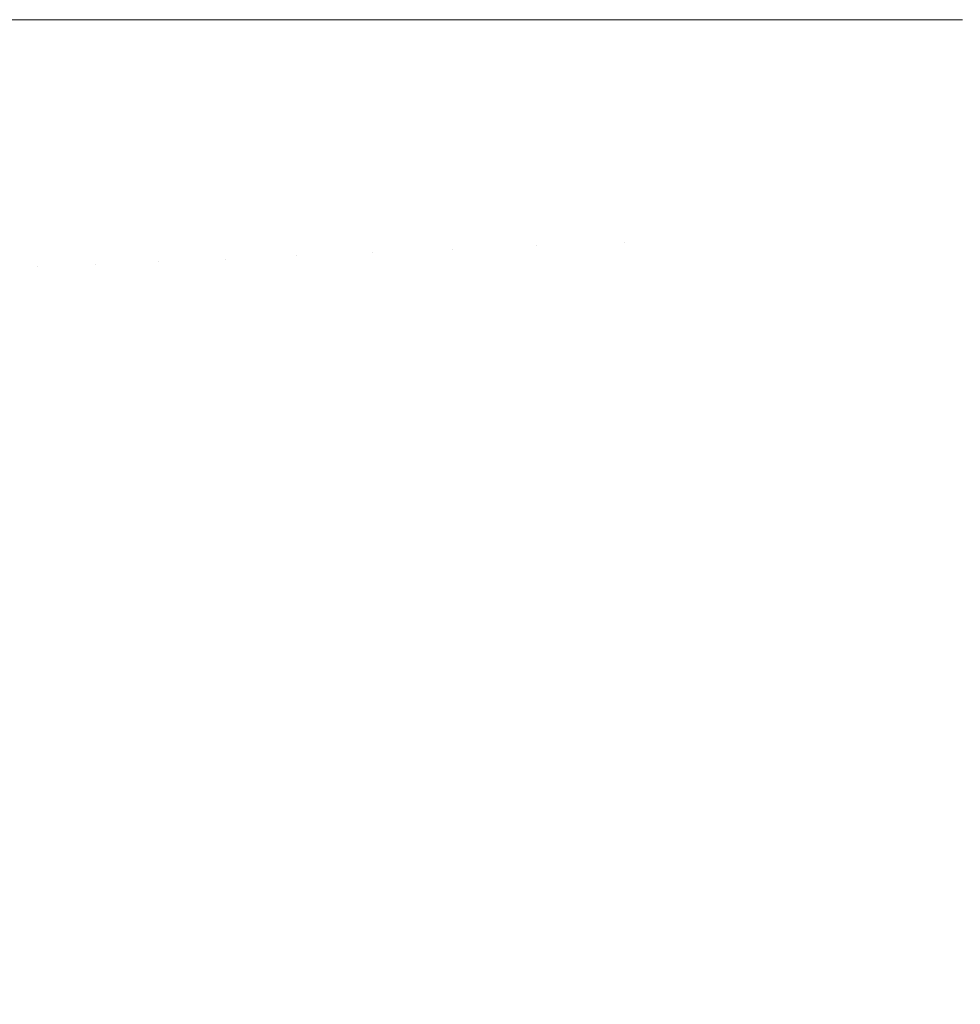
# Model space of a CAD drawing. Header units: centimetres. Extents: x -26.3 to 27.5, y 5.9 to 64.6.
# Tile 126 of 256: x -8.1768 to -8.1461, y 6.3681 to 6.4002. Entities that reach past the tile are written whole.
import ezdxf

# ---------------------------------------------------------------- set-up
doc = ezdxf.new("R2010")
doc.units = ezdxf.units.CM
doc.header["$LTSCALE"] = 2.54
doc.layers.add('Lucido design-1', color=7, linetype='Continuous')

# ---------------------------------------------------------------- blocks, each defined once
blk = doc.blocks.new('Gruppo-3-1')
at = {"color": 7, "linetype": 'Continuous', "lineweight": 9}
for points in [[(-25.986537, 7.600212, -743.114164), (-25.986537, 6.000212, -743.114164), (27.113463, 6.000212, -743.114164), (27.113463, 7.600212, -743.114164)], [(-25.986537, 7.600212, -779.214164), (-25.986537, 6.000212, -779.214164), (27.113463, 6.000212, -779.214164), (27.113463, 7.600212, -779.214164)]]:
    blk.add_3dface(points, dxfattribs=at)
for points, invisible_edges in [([(-8.176201, 6.392155, -743.570236), (-8.177932, 6.392082, -743.573971), (-8.178104, 6.400212, -743.573971), (-8.176678, 6.400212, -743.570895)], 11), ([(-8.176201, 6.392155, -779.670236), (-8.177932, 6.392082, -779.673971), (-8.178104, 6.400212, -779.673971), (-8.176678, 6.400212, -779.670895)], 11), ([(-8.176678, 6.400212, -743.570895), (-8.176373, 6.400212, -743.570236), (-8.176201, 6.392155, -743.570236)], 10), ([(-8.176678, 6.400212, -779.670895), (-8.176373, 6.400212, -779.670236), (-8.176201, 6.392155, -779.670236)], 10), ([(-8.174318, 6.392235, -743.566573), (-8.176201, 6.392155, -743.570236), (-8.176373, 6.400212, -743.570236), (-8.174788, 6.400212, -743.567158)], 11), ([(-8.174318, 6.392235, -779.666573), (-8.176201, 6.392155, -779.670236), (-8.176373, 6.400212, -779.670236), (-8.174788, 6.400212, -779.667158)], 11), ([(-8.174788, 6.400212, -743.567158), (-8.174487, 6.400212, -743.566573), (-8.174318, 6.392235, -743.566573)], 10), ([(-8.174788, 6.400212, -779.667158), (-8.174487, 6.400212, -779.666573), (-8.174318, 6.392235, -779.666573)], 10), ([(-8.172283, 6.392322, -743.562988), (-8.174318, 6.392235, -743.566573), (-8.174487, 6.400212, -743.566573), (-8.172741, 6.400212, -743.5635)], 11), ([(-8.172283, 6.392322, -779.662988), (-8.174318, 6.392235, -779.666573), (-8.174487, 6.400212, -779.666573), (-8.172741, 6.400212, -779.6635)], 11), ([(-8.172741, 6.400212, -743.5635), (-8.17245, 6.400212, -743.562988), (-8.172283, 6.392322, -743.562988)], 10), ([(-8.172741, 6.400212, -779.6635), (-8.17245, 6.400212, -779.662988), (-8.172283, 6.392322, -779.662988)], 10), ([(-8.1701, 6.392414, -743.559487), (-8.172283, 6.392322, -743.562988), (-8.17245, 6.400212, -743.562988), (-8.17054, 6.400212, -743.559927)], 11), ([(-8.1701, 6.392414, -779.659487), (-8.172283, 6.392322, -779.662988), (-8.17245, 6.400212, -779.662988), (-8.17054, 6.400212, -779.659927)], 11), ([(-8.17054, 6.400212, -743.559927), (-8.170265, 6.400212, -743.559487), (-8.1701, 6.392414, -743.559487)], 10), ([(-8.17054, 6.400212, -779.659927), (-8.170265, 6.400212, -779.659487), (-8.1701, 6.392414, -779.659487)], 10), ([(-8.167773, 6.392513, -743.556076), (-8.1701, 6.392414, -743.559487), (-8.170265, 6.400212, -743.559487), (-8.168189, 6.400212, -743.556446)], 11), ([(-8.167773, 6.392513, -779.656076), (-8.1701, 6.392414, -779.659487), (-8.170265, 6.400212, -779.659487), (-8.168189, 6.400212, -779.656446)], 11), ([(-8.168189, 6.400212, -743.556446), (-8.167936, 6.400212, -743.556076), (-8.167773, 6.392513, -743.556076)], 10), ([(-8.168189, 6.400212, -779.656446), (-8.167936, 6.400212, -779.656076), (-8.167773, 6.392513, -779.656076)], 10), ([(-8.165304, 6.392618, -743.552761), (-8.167773, 6.392513, -743.556076), (-8.167936, 6.400212, -743.556076), (-8.165692, 6.400212, -743.553064)], 11), ([(-8.165304, 6.392618, -779.652761), (-8.167773, 6.392513, -779.656076), (-8.167936, 6.400212, -779.656076), (-8.165692, 6.400212, -779.653064)], 11), ([(-8.165692, 6.400212, -743.553064), (-8.165466, 6.400212, -743.552761), (-8.165304, 6.392618, -743.552761)], 10), ([(-8.165692, 6.400212, -779.653064), (-8.165466, 6.400212, -779.652761), (-8.165304, 6.392618, -779.652761)], 10), ([(-8.162699, 6.392729, -743.549548), (-8.165304, 6.392618, -743.552761), (-8.165466, 6.400212, -743.552761), (-8.163052, 6.400212, -743.549787)], 11), ([(-8.162699, 6.392729, -779.649548), (-8.165304, 6.392618, -779.652761), (-8.165466, 6.400212, -779.652761), (-8.163052, 6.400212, -779.649787)], 11), ([(-8.163052, 6.400212, -743.549787), (-8.162858, 6.400212, -743.549548), (-8.162699, 6.392729, -743.549548)], 10), ([(-8.163052, 6.400212, -779.649787), (-8.162858, 6.400212, -779.649548), (-8.162699, 6.392729, -779.649548)], 10), ([(-8.159961, 6.392845, -743.546444), (-8.162699, 6.392729, -743.549548), (-8.162858, 6.400212, -743.549548), (-8.160273, 6.400212, -743.54662)], 11), ([(-8.159961, 6.392845, -779.646444), (-8.162699, 6.392729, -779.649548), (-8.162858, 6.400212, -779.649548), (-8.160273, 6.400212, -779.64662)], 11), ([(-8.160273, 6.400212, -743.54662), (-8.160117, 6.400212, -743.546444), (-8.159961, 6.392845, -743.546444)], 10), ([(-8.160273, 6.400212, -779.64662), (-8.160117, 6.400212, -779.646444), (-8.159961, 6.392845, -779.646444)], 10), ([(-8.157094, 6.392967, -743.543453), (-8.159961, 6.392845, -743.546444), (-8.160117, 6.400212, -743.546444), (-8.15736, 6.400212, -743.54357)], 11), ([(-8.157094, 6.392967, -779.643453), (-8.159961, 6.392845, -779.646444), (-8.160117, 6.400212, -779.646444), (-8.15736, 6.400212, -779.64357)], 11), ([(-8.15736, 6.400212, -743.54357), (-8.157248, 6.400212, -743.543453), (-8.157094, 6.392967, -743.543453)], 10), ([(-8.15736, 6.400212, -779.64357), (-8.157248, 6.400212, -779.643453), (-8.157094, 6.392967, -779.643453)], 10), ([(-8.157094, 6.392967, -743.543453), (-8.157248, 6.400212, -743.543453), (-8.15471, 6.400212, -743.541004), (-8.154559, 6.393075, -743.541004)], 13), ([(-8.157094, 6.392967, -779.643453), (-8.157248, 6.400212, -779.643453), (-8.15471, 6.400212, -779.641004), (-8.154559, 6.393075, -779.641004)], 13), ([(-8.154559, 6.393075, -743.541004), (-8.15471, 6.400212, -743.541004), (-8.154313, 6.400212, -743.540648)], 9), ([(-8.154559, 6.393075, -779.641004), (-8.15471, 6.400212, -779.641004), (-8.154313, 6.400212, -779.640648)], 9), ([(-8.154313, 6.400212, -743.540648), (-8.151615, 6.400212, -743.538237), (-8.151466, 6.393206, -743.538237), (-8.154559, 6.393075, -743.541004)], 14), ([(-8.154313, 6.400212, -779.640648), (-8.151615, 6.400212, -779.638237), (-8.151466, 6.393206, -779.638237), (-8.154559, 6.393075, -779.641004)], 14), ([(-8.151466, 6.393206, -743.538237), (-8.151615, 6.400212, -743.538237), (-8.151145, 6.400212, -743.537851)], 9), ([(-8.151466, 6.393206, -779.638237), (-8.151615, 6.400212, -779.638237), (-8.151145, 6.400212, -779.637851)], 9), ([(-8.151145, 6.400212, -743.537851), (-8.148405, 6.400212, -743.535599), (-8.148259, 6.393342, -743.535599), (-8.151466, 6.393206, -743.538237)], 14), ([(-8.151145, 6.400212, -779.637851), (-8.148405, 6.400212, -779.635599), (-8.148259, 6.393342, -779.635599), (-8.151466, 6.393206, -779.638237)], 14), ([(-8.148259, 6.393342, -743.535599), (-8.148405, 6.400212, -743.535599), (-8.147876, 6.400212, -743.5352)], 9), ([(-8.148259, 6.393342, -779.635599), (-8.148405, 6.400212, -779.635599), (-8.147876, 6.400212, -779.6352)], 9), ([(-8.144942, 6.393483, -743.533095), (-8.148259, 6.393342, -743.535599), (-8.147876, 6.400212, -743.5352), (-8.146077, 6.400212, -743.533843)], 11), ([(-8.144942, 6.393483, -779.633095), (-8.148259, 6.393342, -779.635599), (-8.147876, 6.400212, -779.6352), (-8.146077, 6.400212, -779.633843)], 11), ([(-8.147822, 6.386485, -743.535599), (-8.148259, 6.393342, -743.535599), (-8.144942, 6.393483, -743.533095), (-8.144514, 6.386766, -743.533095)], 15), ([(-8.147822, 6.386485, -779.635599), (-8.148259, 6.393342, -779.635599), (-8.144942, 6.393483, -779.633095), (-8.144514, 6.386766, -779.633095)], 15), ([(-8.156633, 6.385735, -743.543453), (-8.157094, 6.392967, -743.543453), (-8.154559, 6.393075, -743.541004), (-8.154104, 6.38595, -743.541004)], 15), ([(-8.156633, 6.385735, -779.643453), (-8.157094, 6.392967, -779.643453), (-8.154559, 6.393075, -779.641004), (-8.154104, 6.38595, -779.641004)], 15), ([(-8.154104, 6.38595, -743.541004), (-8.154559, 6.393075, -743.541004), (-8.151466, 6.393206, -743.538237), (-8.15102, 6.386212, -743.538237)], 15), ([(-8.154104, 6.38595, -779.641004), (-8.154559, 6.393075, -779.641004), (-8.151466, 6.393206, -779.638237), (-8.15102, 6.386212, -779.638237)], 15), ([(-8.15102, 6.386212, -743.538237), (-8.151466, 6.393206, -743.538237), (-8.148259, 6.393342, -743.535599), (-8.147822, 6.386485, -743.535599)], 15), ([(-8.15102, 6.386212, -779.638237), (-8.151466, 6.393206, -779.638237), (-8.148259, 6.393342, -779.635599), (-8.147822, 6.386485, -779.635599)], 15), ([(-8.164821, 6.385038, -743.552761), (-8.165304, 6.392618, -743.552761), (-8.162699, 6.392729, -743.549548), (-8.162223, 6.385259, -743.549548)], 15), ([(-8.164821, 6.385038, -779.652761), (-8.165304, 6.392618, -779.652761), (-8.162699, 6.392729, -779.649548), (-8.162223, 6.385259, -779.649548)], 15), ([(-8.162223, 6.385259, -743.549548), (-8.162699, 6.392729, -743.549548), (-8.159961, 6.392845, -743.546444), (-8.159492, 6.385491, -743.546444)], 15), ([(-8.162223, 6.385259, -779.649548), (-8.162699, 6.392729, -779.649548), (-8.159961, 6.392845, -779.646444), (-8.159492, 6.385491, -779.646444)], 15), ([(-8.159492, 6.385491, -743.546444), (-8.159961, 6.392845, -743.546444), (-8.157094, 6.392967, -743.543453), (-8.156633, 6.385735, -743.543453)], 15), ([(-8.159492, 6.385491, -779.646444), (-8.159961, 6.392845, -779.646444), (-8.157094, 6.392967, -779.643453), (-8.156633, 6.385735, -779.643453)], 15), ([(-8.17178, 6.384446, -743.562988), (-8.172283, 6.392322, -743.562988), (-8.1701, 6.392414, -743.559487), (-8.169604, 6.384631, -743.559487)], 15), ([(-8.17178, 6.384446, -779.662988), (-8.172283, 6.392322, -779.662988), (-8.1701, 6.392414, -779.659487), (-8.169604, 6.384631, -779.659487)], 15), ([(-8.169604, 6.384631, -743.559487), (-8.1701, 6.392414, -743.559487), (-8.167773, 6.392513, -743.556076), (-8.167282, 6.384828, -743.556076)], 15), ([(-8.169604, 6.384631, -779.659487), (-8.1701, 6.392414, -779.659487), (-8.167773, 6.392513, -779.656076), (-8.167282, 6.384828, -779.656076)], 15), ([(-8.167282, 6.384828, -743.556076), (-8.167773, 6.392513, -743.556076), (-8.165304, 6.392618, -743.552761), (-8.164821, 6.385038, -743.552761)], 15), ([(-8.167282, 6.384828, -779.656076), (-8.167773, 6.392513, -779.656076), (-8.165304, 6.392618, -779.652761), (-8.164821, 6.385038, -779.652761)], 15), ([(-8.177414, 6.383966, -743.573971), (-8.177932, 6.392082, -743.573971), (-8.176201, 6.392155, -743.570236), (-8.175689, 6.384113, -743.570236)], 15), ([(-8.177414, 6.383966, -779.673971), (-8.177932, 6.392082, -779.673971), (-8.176201, 6.392155, -779.670236), (-8.175689, 6.384113, -779.670236)], 15), ([(-8.175689, 6.384113, -743.570236), (-8.176201, 6.392155, -743.570236), (-8.174318, 6.392235, -743.566573), (-8.17381, 6.384273, -743.566573)], 15), ([(-8.175689, 6.384113, -779.670236), (-8.176201, 6.392155, -779.670236), (-8.174318, 6.392235, -779.666573), (-8.17381, 6.384273, -779.666573)], 15), ([(-8.17381, 6.384273, -743.566573), (-8.174318, 6.392235, -743.566573), (-8.172283, 6.392322, -743.562988), (-8.17178, 6.384446, -743.562988)], 15), ([(-8.17381, 6.384273, -779.666573), (-8.174318, 6.392235, -779.666573), (-8.172283, 6.392322, -779.662988), (-8.17178, 6.384446, -779.662988)], 15), ([(-8.147094, 6.379652, -743.535599), (-8.147822, 6.386485, -743.535599), (-8.144514, 6.386766, -743.533095), (-8.143801, 6.380074, -743.533095)], 15), ([(-8.147094, 6.379652, -779.635599), (-8.147822, 6.386485, -779.635599), (-8.144514, 6.386766, -779.633095), (-8.143801, 6.380074, -779.633095)], 15), ([(-8.150278, 6.379244, -743.538237), (-8.15102, 6.386212, -743.538237), (-8.147822, 6.386485, -743.535599), (-8.147094, 6.379652, -743.535599)], 15), ([(-8.150278, 6.379244, -779.638237), (-8.15102, 6.386212, -779.638237), (-8.147822, 6.386485, -779.635599), (-8.147094, 6.379652, -779.635599)], 15), ([(-8.153348, 6.378851, -743.541004), (-8.154104, 6.38595, -743.541004), (-8.15102, 6.386212, -743.538237), (-8.150278, 6.379244, -743.538237)], 15), ([(-8.153348, 6.378851, -779.641004), (-8.154104, 6.38595, -779.641004), (-8.15102, 6.386212, -779.638237), (-8.150278, 6.379244, -779.638237)], 15), ([(-8.158711, 6.378164, -743.546444), (-8.159492, 6.385491, -743.546444), (-8.156633, 6.385735, -743.543453), (-8.155865, 6.378529, -743.543453)], 15), ([(-8.158711, 6.378164, -779.646444), (-8.159492, 6.385491, -779.646444), (-8.156633, 6.385735, -779.643453), (-8.155865, 6.378529, -779.643453)], 15), ([(-8.155865, 6.378529, -743.543453), (-8.156633, 6.385735, -743.543453), (-8.154104, 6.38595, -743.541004), (-8.153348, 6.378851, -743.541004)], 15), ([(-8.155865, 6.378529, -779.643453), (-8.156633, 6.385735, -779.643453), (-8.154104, 6.38595, -779.641004), (-8.153348, 6.378851, -779.641004)], 15), ([(-8.16143, 6.377816, -743.549548), (-8.162223, 6.385259, -743.549548), (-8.159492, 6.385491, -743.546444), (-8.158711, 6.378164, -743.546444)], 15), ([(-8.16143, 6.377816, -779.649548), (-8.162223, 6.385259, -779.649548), (-8.159492, 6.385491, -779.646444), (-8.158711, 6.378164, -779.646444)], 15), ([(-8.166467, 6.377171, -743.556076), (-8.167282, 6.384828, -743.556076), (-8.164821, 6.385038, -743.552761), (-8.164016, 6.377485, -743.552761)], 15), ([(-8.166467, 6.377171, -779.656076), (-8.167282, 6.384828, -779.656076), (-8.164821, 6.385038, -779.652761), (-8.164016, 6.377485, -779.652761)], 15), ([(-8.164016, 6.377485, -743.552761), (-8.164821, 6.385038, -743.552761), (-8.162223, 6.385259, -743.549548), (-8.16143, 6.377816, -743.549548)], 15), ([(-8.164016, 6.377485, -779.652761), (-8.164821, 6.385038, -779.652761), (-8.162223, 6.385259, -779.649548), (-8.16143, 6.377816, -779.649548)], 15), ([(-8.168777, 6.376875, -743.559487), (-8.169604, 6.384631, -743.559487), (-8.167282, 6.384828, -743.556076), (-8.166467, 6.377171, -743.556076)], 15), ([(-8.168777, 6.376875, -779.659487), (-8.169604, 6.384631, -779.659487), (-8.167282, 6.384828, -779.656076), (-8.166467, 6.377171, -779.656076)], 15), ([(-8.172965, 6.376339, -743.566573), (-8.17381, 6.384273, -743.566573), (-8.17178, 6.384446, -743.562988), (-8.170944, 6.376598, -743.562988)], 15), ([(-8.172965, 6.376339, -779.666573), (-8.17381, 6.384273, -779.666573), (-8.17178, 6.384446, -779.662988), (-8.170944, 6.376598, -779.662988)], 15), ([(-8.170944, 6.376598, -743.562988), (-8.17178, 6.384446, -743.562988), (-8.169604, 6.384631, -743.559487), (-8.168777, 6.376875, -743.559487)], 15), ([(-8.170944, 6.376598, -779.662988), (-8.17178, 6.384446, -779.662988), (-8.169604, 6.384631, -779.659487), (-8.168777, 6.376875, -779.659487)], 15), ([(-8.176553, 6.37588, -743.573971), (-8.177414, 6.383966, -743.573971), (-8.175689, 6.384113, -743.570236), (-8.174835, 6.3761, -743.570236)], 15), ([(-8.176553, 6.37588, -779.673971), (-8.177414, 6.383966, -779.673971), (-8.175689, 6.384113, -779.670236), (-8.174835, 6.3761, -779.670236)], 15), ([(-8.174835, 6.3761, -743.570236), (-8.175689, 6.384113, -743.570236), (-8.17381, 6.384273, -743.566573), (-8.172965, 6.376339, -743.566573)], 15), ([(-8.174835, 6.3761, -779.670236), (-8.175689, 6.384113, -779.670236), (-8.17381, 6.384273, -779.666573), (-8.172965, 6.376339, -779.666573)], 15), ([(-8.178115, 6.37568, -743.57777), (-8.178984, 6.383832, -743.57777), (-8.177414, 6.383966, -743.573971), (-8.176553, 6.37588, -743.573971)], 15), ([(-8.178115, 6.37568, -779.67777), (-8.178984, 6.383832, -779.67777), (-8.177414, 6.383966, -779.673971), (-8.176553, 6.37588, -779.673971)], 15), ([(-8.146077, 6.372856, -743.535599), (-8.147094, 6.379652, -743.535599), (-8.143801, 6.380074, -743.533095), (-8.142804, 6.373417, -743.533095)], 15), ([(-8.146077, 6.372856, -779.635599), (-8.147094, 6.379652, -779.635599), (-8.143801, 6.380074, -779.633095), (-8.142804, 6.373417, -779.633095)], 15), ([(-8.149241, 6.372314, -743.538237), (-8.150278, 6.379244, -743.538237), (-8.147094, 6.379652, -743.535599), (-8.146077, 6.372856, -743.535599)], 15), ([(-8.149241, 6.372314, -779.638237), (-8.150278, 6.379244, -779.638237), (-8.147094, 6.379652, -779.635599), (-8.146077, 6.372856, -779.635599)], 15), ([(-8.152291, 6.371791, -743.541004), (-8.153348, 6.378851, -743.541004), (-8.150278, 6.379244, -743.538237), (-8.149241, 6.372314, -743.538237)], 15), ([(-8.152291, 6.371791, -779.641004), (-8.153348, 6.378851, -779.641004), (-8.150278, 6.379244, -779.638237), (-8.149241, 6.372314, -779.638237)], 15), ([(-8.154793, 6.371362, -743.543453), (-8.155865, 6.378529, -743.543453), (-8.153348, 6.378851, -743.541004), (-8.152291, 6.371791, -743.541004)], 15), ([(-8.154793, 6.371362, -779.643453), (-8.155865, 6.378529, -779.643453), (-8.153348, 6.378851, -779.641004), (-8.152291, 6.371791, -779.641004)], 15), ([(-8.15762, 6.370877, -743.546444), (-8.158711, 6.378164, -743.546444), (-8.155865, 6.378529, -743.543453), (-8.154793, 6.371362, -743.543453)], 15), ([(-8.15762, 6.370877, -779.646444), (-8.158711, 6.378164, -779.646444), (-8.155865, 6.378529, -779.643453), (-8.154793, 6.371362, -779.643453)], 15), ([(-8.160322, 6.370414, -743.549548), (-8.16143, 6.377816, -743.549548), (-8.158711, 6.378164, -743.546444), (-8.15762, 6.370877, -743.546444)], 15), ([(-8.160322, 6.370414, -779.649548), (-8.16143, 6.377816, -779.649548), (-8.158711, 6.378164, -779.646444), (-8.15762, 6.370877, -779.646444)], 15), ([(-8.162892, 6.369973, -743.552761), (-8.164016, 6.377485, -743.552761), (-8.16143, 6.377816, -743.549548), (-8.160322, 6.370414, -743.549548)], 15), ([(-8.162892, 6.369973, -779.652761), (-8.164016, 6.377485, -779.652761), (-8.16143, 6.377816, -779.649548), (-8.160322, 6.370414, -779.649548)], 15), ([(-8.165327, 6.369555, -743.556076), (-8.166467, 6.377171, -743.556076), (-8.164016, 6.377485, -743.552761), (-8.162892, 6.369973, -743.552761)], 15), ([(-8.165327, 6.369555, -779.656076), (-8.166467, 6.377171, -779.656076), (-8.164016, 6.377485, -779.652761), (-8.162892, 6.369973, -779.652761)], 15), ([(-8.167623, 6.369162, -743.559487), (-8.168777, 6.376875, -743.559487), (-8.166467, 6.377171, -743.556076), (-8.165327, 6.369555, -743.556076)], 15), ([(-8.167623, 6.369162, -779.659487), (-8.168777, 6.376875, -779.659487), (-8.166467, 6.377171, -779.656076), (-8.165327, 6.369555, -779.656076)], 15), ([(-8.169776, 6.368793, -743.562988), (-8.170944, 6.376598, -743.562988), (-8.168777, 6.376875, -743.559487), (-8.167623, 6.369162, -743.559487)], 15), ([(-8.169776, 6.368793, -779.662988), (-8.170944, 6.376598, -779.662988), (-8.168777, 6.376875, -779.659487), (-8.167623, 6.369162, -779.659487)], 15), ([(-8.171783, 6.368448, -743.566573), (-8.172965, 6.376339, -743.566573), (-8.170944, 6.376598, -743.562988), (-8.169776, 6.368793, -743.562988)], 15), ([(-8.171783, 6.368448, -779.666573), (-8.172965, 6.376339, -779.666573), (-8.170944, 6.376598, -779.662988), (-8.169776, 6.368793, -779.662988)], 15), ([(-8.175349, 6.367837, -743.573971), (-8.176553, 6.37588, -743.573971), (-8.174835, 6.3761, -743.570236), (-8.173642, 6.36813, -743.570236)], 15), ([(-8.175349, 6.367837, -779.673971), (-8.176553, 6.37588, -779.673971), (-8.174835, 6.3761, -779.670236), (-8.173642, 6.36813, -779.670236)], 15), ([(-8.173642, 6.36813, -743.570236), (-8.174835, 6.3761, -743.570236), (-8.172965, 6.376339, -743.566573), (-8.171783, 6.368448, -743.566573)], 15), ([(-8.173642, 6.36813, -779.670236), (-8.174835, 6.3761, -779.670236), (-8.172965, 6.376339, -779.666573), (-8.171783, 6.368448, -779.666573)], 15), ([(-8.176901, 6.367571, -743.57777), (-8.178115, 6.37568, -743.57777), (-8.176553, 6.37588, -743.573971), (-8.175349, 6.367837, -743.573971)], 15), ([(-8.176901, 6.367571, -779.67777), (-8.178115, 6.37568, -779.67777), (-8.176553, 6.37588, -779.673971), (-8.175349, 6.367837, -779.673971)], 15), ([(-8.14791, 6.365434, -743.538237), (-8.149241, 6.372314, -743.538237), (-8.146077, 6.372856, -743.535599), (-8.144772, 6.36611, -743.535599)], 15), ([(-8.14791, 6.365434, -779.638237), (-8.149241, 6.372314, -779.638237), (-8.146077, 6.372856, -779.635599), (-8.144772, 6.36611, -779.635599)], 15), ([(-8.150936, 6.364781, -743.541004), (-8.152291, 6.371791, -743.541004), (-8.149241, 6.372314, -743.538237), (-8.14791, 6.365434, -743.538237)], 15), ([(-8.150936, 6.364781, -779.641004), (-8.152291, 6.371791, -779.641004), (-8.149241, 6.372314, -779.638237), (-8.14791, 6.365434, -779.638237)], 15), ([(-8.153417, 6.364247, -743.543453), (-8.154793, 6.371362, -743.543453), (-8.152291, 6.371791, -743.541004), (-8.150936, 6.364781, -743.541004)], 15), ([(-8.153417, 6.364247, -779.643453), (-8.154793, 6.371362, -779.643453), (-8.152291, 6.371791, -779.641004), (-8.150936, 6.364781, -779.641004)], 15), ([(-8.156221, 6.363642, -743.546444), (-8.15762, 6.370877, -743.546444), (-8.154793, 6.371362, -743.543453), (-8.153417, 6.364247, -743.543453)], 15), ([(-8.156221, 6.363642, -779.646444), (-8.15762, 6.370877, -779.646444), (-8.154793, 6.371362, -779.643453), (-8.153417, 6.364247, -779.643453)], 15), ([(-8.1589, 6.363065, -743.549548), (-8.160322, 6.370414, -743.549548), (-8.15762, 6.370877, -743.546444), (-8.156221, 6.363642, -743.546444)], 15), ([(-8.1589, 6.363065, -779.649548), (-8.160322, 6.370414, -779.649548), (-8.15762, 6.370877, -779.646444), (-8.156221, 6.363642, -779.646444)], 15), ([(-8.16145, 6.362516, -743.552761), (-8.162892, 6.369973, -743.552761), (-8.160322, 6.370414, -743.549548), (-8.1589, 6.363065, -743.549548)], 15), ([(-8.16145, 6.362516, -779.652761), (-8.162892, 6.369973, -779.652761), (-8.160322, 6.370414, -779.649548), (-8.1589, 6.363065, -779.649548)], 15), ([(-8.163865, 6.361995, -743.556076), (-8.165327, 6.369555, -743.556076), (-8.162892, 6.369973, -743.552761), (-8.16145, 6.362516, -743.552761)], 15), ([(-8.163865, 6.361995, -779.656076), (-8.165327, 6.369555, -779.656076), (-8.162892, 6.369973, -779.652761), (-8.16145, 6.362516, -779.652761)], 15), ([(-8.166142, 6.361504, -743.559487), (-8.167623, 6.369162, -743.559487), (-8.165327, 6.369555, -743.556076), (-8.163865, 6.361995, -743.556076)], 15), ([(-8.166142, 6.361504, -779.659487), (-8.167623, 6.369162, -779.659487), (-8.165327, 6.369555, -779.656076), (-8.163865, 6.361995, -779.656076)], 15), ([(-8.168277, 6.361044, -743.562988), (-8.169776, 6.368793, -743.562988), (-8.167623, 6.369162, -743.559487), (-8.166142, 6.361504, -743.559487)], 15), ([(-8.168277, 6.361044, -779.662988), (-8.169776, 6.368793, -779.662988), (-8.167623, 6.369162, -779.659487), (-8.166142, 6.361504, -779.659487)], 15), ([(-8.170268, 6.360615, -743.566573), (-8.171783, 6.368448, -743.566573), (-8.169776, 6.368793, -743.562988), (-8.168277, 6.361044, -743.562988)], 15), ([(-8.170268, 6.360615, -779.666573), (-8.171783, 6.368448, -779.666573), (-8.169776, 6.368793, -779.662988), (-8.168277, 6.361044, -779.662988)], 15), ([(-8.172112, 6.360218, -743.570236), (-8.173642, 6.36813, -743.570236), (-8.171783, 6.368448, -743.566573), (-8.170268, 6.360615, -743.566573)], 15), ([(-8.172112, 6.360218, -779.670236), (-8.173642, 6.36813, -779.670236), (-8.171783, 6.368448, -779.666573), (-8.170268, 6.360615, -779.666573)], 15), ([(-8.173805, 6.359853, -743.573971), (-8.175349, 6.367837, -743.573971), (-8.173642, 6.36813, -743.570236), (-8.172112, 6.360218, -743.570236)], 15)]:
    blk.add_3dface(points, dxfattribs=dict(at, invisible_edges=invisible_edges))
blk = doc.blocks.new('Gruppo-4-1')
at = {"color": 7}
blk.add_blockref('Gruppo-3-1', (0, 0), dxfattribs=at)

msp = doc.modelspace()

# ---------------------------------------------------------------- block references
at = {"layer": 'Lucido design-1', "color": 7}
msp.add_blockref('Gruppo-4-1', (0, 0), dxfattribs=at)

doc.saveas('drawing.dxf')
